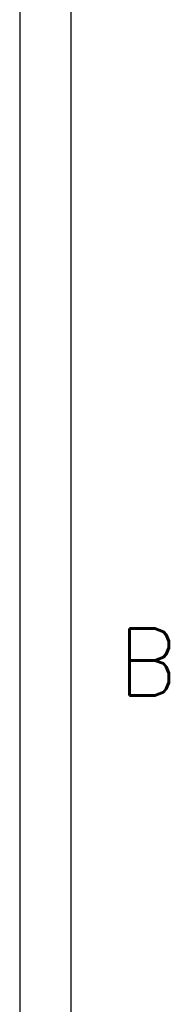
# Model space of a CAD drawing. Extents: x -1763 to 4575, y -3429 to 1051.
# Tile 159 of 174: x 4500 to 4573, y -1932 to -1460. Entities that reach past the tile are written whole.
import ezdxf

# ---------------------------------------------------------------- set-up
doc = ezdxf.new("R2010")
doc.units = 0
doc.layers.add('1', color=7, linetype='CONTINUOUS')
doc.styles.add('CONVERTER_9', font='txt.shx', dxfattribs={"width": 0.97875000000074})

# ---------------------------------------------------------------- blocks, each defined once
blk = doc.blocks.new('TEXT__610', base_point=(-2000, -2800))
at = {"layer": '1', "color": 7, "linetype": 'CONTINUOUS'}
blk.add_line((4500, -900), (4500, -2200), dxfattribs=at)
blk = doc.blocks.new('ATA1_S', base_point=(-213.9843043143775, -422.2505840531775))
at = {"layer": '1', "color": 7, "linetype": 'CONTINUOUS'}
blk.add_line((565.5756956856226, -422.2505840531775), (565.5756956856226, 124.9094159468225), dxfattribs=at)
at = {"layer": '1', "color": 7, "insert": (571.9256956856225, -220.9492062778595), "char_height": 4, "attachment_point": 6, "style": 'CONVERTER_9'}
blk.add_mtext('B', dxfattribs=at)

msp = doc.modelspace()

# ---------------------------------------------------------------- block references
at = {"layer": '1', "xscale": 8, "yscale": 8, "zscale": 8}
msp.add_blockref('ATA1_S', (-1711.87443451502, -3378.00467242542), dxfattribs=at)
at = {"layer": '1'}
msp.add_blockref('TEXT__610', (-2000, -2800), dxfattribs=at)

doc.saveas('drawing.dxf')
